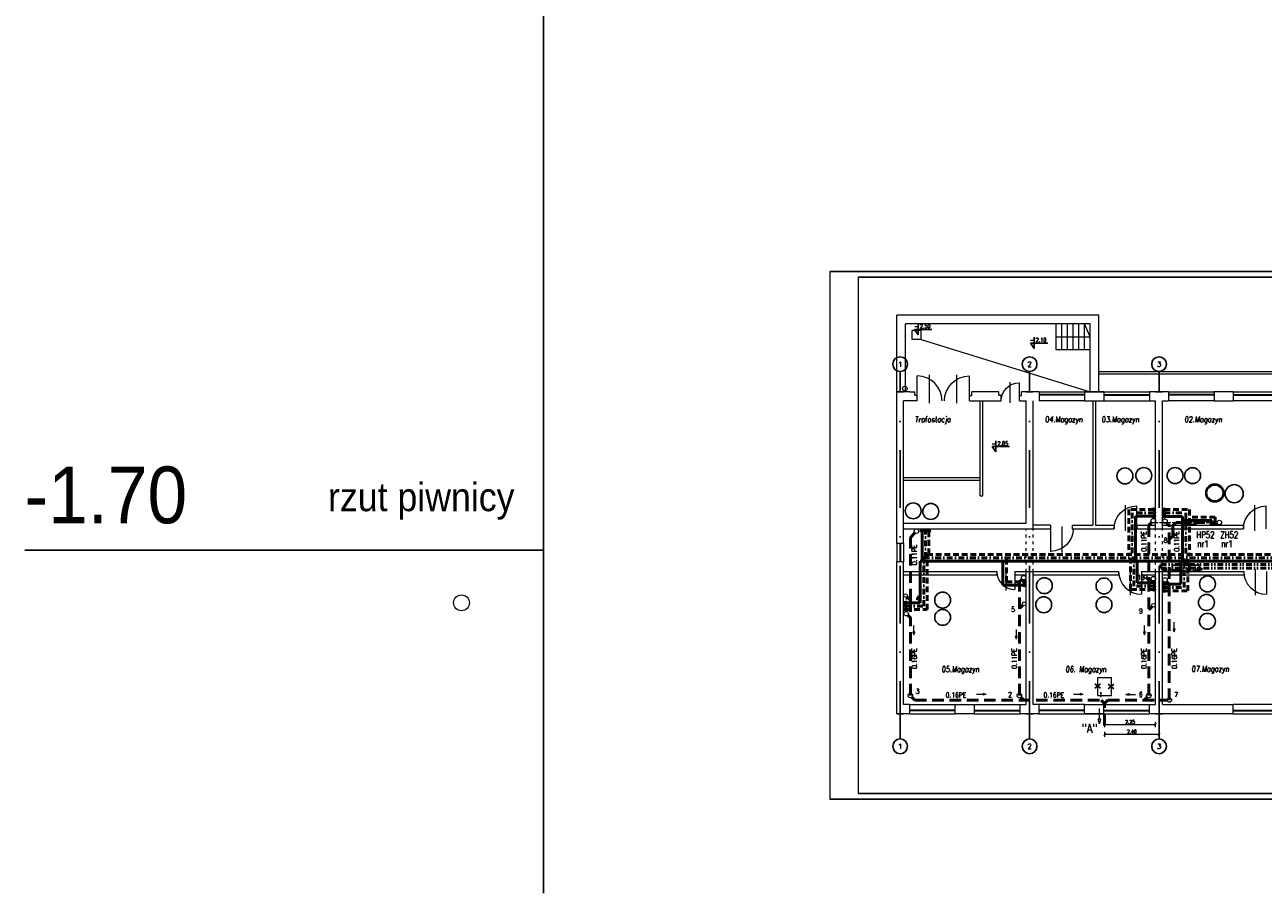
# Model space of a CAD drawing. Header units: millimetres. Extents: x -6513 to 30474, y -6915 to 65597.
# Tile 1 of 256: x -6355 to -902, y -4504 to -683. Entities that reach past the tile are written whole.
import ezdxf
from ezdxf.enums import TextEntityAlignment as Align

# ---------------------------------------------------------------- set-up
doc = ezdxf.new("R2010")
doc.units = ezdxf.units.MM
for name, pattern in [('ACAD_ISO03W100', [30, 12, -18]), ('DASHDOTX2', [50.8, 25.4, -12.7, 0, -12.7]), ('DASHEDX2', [38.1, 25.4, -12.7]), ('DIVIDE2', [0.625, 0.25, -0.125, 0, -0.125, 0, -0.125]), ('HIDDEN', [0.375, 0.25, -0.125])]:
    doc.linetypes.add(name, pattern=pattern)
doc.layers.get('0').update_dxf_attribs({"color": 8})
doc.layers.get('Defpoints').update_dxf_attribs({"color": 8})
for name, color, linetype, lineweight in [('A-opis', 8, 'Continuous', 25), ('A_cienka', 8, 'Continuous', 5), ('A_linia przekroj', 8, 'Continuous', 25), ('A_przerywana', 8, 'ACAD_ISO03W100', 5), ('A_widok', 8, 'Continuous', 13), ('CH-KD-ZEWN-RD', 8, 'Continuous', 20), ('CH-KS-WEWN-ISTN-PION-NR', 8, 'Continuous', 20), ('CH-KS-WEWN-ISTN-PRZEWÓD-EL-POMOCNICZE', 8, 'Continuous', 9), ('CH-KS-WEWN-ISTN-PRZEWÓD-NAD-POSADZKĄ', 8, 'HIDDEN', 13), ('CH-KS-WEWN-ISTN-PRZYBORY-USUŃ-ZNAK', 8, 'Continuous', 25), ('CH-KS-WEWN-OPIS', 8, 'Continuous', 25), ('CH-KS-WEWN-PION', 8, 'Continuous', 20), ('CH-KS-WEWN-PION-NR', 8, 'Continuous', 25), ('CH-KS-WEWN-PODEJŚCIA', 8, 'Continuous', 20), ('CH-KS-WEWN-PRZEWÓD-EL-POMOCNICZE', 8, 'Continuous', 20), ('CH-KS-WEWN-PRZEWÓD-NAD-POSADZKĄ', 8, 'DASHEDX2', 50), ('CH-KS-WEWN-WYMIARY', 8, 'Continuous', 20), ('CH-KS-WEWN-WĘZEŁ-NR', 8, 'Continuous', 25), ('CH-KS-WEWN-WĘZEŁ-ZEWNETRZNY-NR', 8, 'Continuous', 25), ('CH-W-WEWN-INOX-PION', 8, 'Continuous', 20), ('CH-W-WEWN-INOX-PION-NR', 8, 'Continuous', 25), ('CH-W-WEWN-INOX-PRZEWÓD-CIEPŁA', 8, 'DASHEDX2', 50), ('CH-W-WEWN-INOX-PRZEWÓD-CYRKULACJA', 8, 'DASHDOTX2', 50), ('CH-W-WEWN-INOX-PRZEWÓD-ZIMNA', 8, 'Continuous', 50), ('CH-W-WEWN-PPOŻ-PION', 8, 'Continuous', 20), ('CH-W-WEWN-PPOŻ-PION-NR', 8, 'Continuous', 25), ('CH-W-WEWN-PPOŻ-PRZEWÓD', 8, 'DIVIDE2', 50), ('CH-W-WEWN-PPOŻ-WEWN-HP-NR', 8, 'Continuous', 25), ('CH-W-WEWN-PPOŻ-WEWN-HP-SZAFKA', 8, 'Continuous', 25), ('R-TABELKA', 8, 'Continuous', 25), ('RAMA', 8, 'Continuous', 15)]:
    doc.layers.add(name, color=color, linetype=linetype, lineweight=lineweight)
doc.layers.add('A-osie', color=8, linetype='DASHDOTX2')
doc.styles.add('ROMA', font='romans.shx', dxfattribs={"width": 0.75})
doc.styles.add('ROMANSS', font='romans.shx', dxfattribs={"width": 0.8, "oblique": 5})
doc.styles.add('SIMPLEX7', font='SIMPLEX.SHX', dxfattribs={"width": 0.75, "oblique": 10})
doc.styles.add('SIMPLEXD', font='SIMPLEX.SHX', dxfattribs={"width": 0.6})
doc.styles.get("Standard").update_dxf_attribs({"font": 'txt.shx', "width": 0.9})
doc.styles.add('styl Arial', font='ARIAL.TTF', dxfattribs={"width": 0.9})
doc.styles.add('WYM--ROMANSSHX-08', font='ROMANS.SHX', dxfattribs={"width": 0.8})
doc.dimstyles.new('CH-wym-100', dxfattribs={"dimscale": 2, "dimtxt": 8, "dimasz": 0.8, "dimexe": 0, "dimexo": 0, "dimgap": 2, "dimtad": 1, "dimlfac": 0.01, "dimrnd": 0.05, "dimzin": 1, "dimdsep": 46, "dimtxsty": 'WYM--ROMANSSHX-08', "dimblk": '$DIM01-dyby', "dimcen": 2, "dimdle": 2, "dimse1": 1, "dimse2": 1, "dimclrd": 256, "dimclrt": 256, "dimadec": 1, "dimazin": 0, "dimtfac": 0.66665, "dimtix": 1, "dimtmove": 2, "dimatfit": 3, "dimldrblk": '$DIM01-dyby', "dimfxl": 0, "dimtolj": 1, "dimlwd": -1, "dimarcsym": 0})

# ---------------------------------------------------------------- blocks, each defined once
blk = doc.blocks.new('drzwi schem')
at = {"color": 252}
blk.add_line((0, 0), (0, 1), dxfattribs=at)
at = {"color": 252, "ltscale": 10}
blk.add_line((0.5, -0.093), (0.5, 1.04), dxfattribs=at)
at = {"color": 252}
blk.add_arc((0, 0), 1, 0, 90, dxfattribs=at)
blk = doc.blocks.new('$DIM02-dyby')
blk.add_line((0, -7), (0, 7))
at = {"color": 0, "linetype": 'ByBlock', "const_width": 1.12}
blk.add_lwpolyline([(-3.75, -3.75), (3.75, 3.75)], dxfattribs=at)
blk = doc.blocks.new('$DIM01-dyby')
at = {"ltscale": 0.5}
blk.add_blockref('$DIM02-dyby', (0, 0), dxfattribs=at)
blk = doc.blocks.new('*D50')
at = {"layer": 'CH-KS-WEWN-WYMIARY', "ltscale": 10}
blk.add_line((-1362.4, -3804.9), (-1599.2, -3804.9), dxfattribs=at)
at = {"layer": 'Defpoints', "color": 0, "ltscale": 10}
for p in [(-1600.8, -3667.9), (-1360.8, -3667.9), (-1600.8, -3804.9)]:
    blk.add_point(p, dxfattribs=at)
at = {"layer": 'CH-KS-WEWN-WYMIARY', "ltscale": 10, "xscale": 1.6, "yscale": 1.6, "zscale": 1.6, "rotation": 180}
blk.add_blockref('$DIM01-dyby', (-1600.8, -3804.9), dxfattribs=at)
at = {"layer": 'CH-KS-WEWN-WYMIARY', "ltscale": 10, "xscale": 1.6, "yscale": 1.6, "zscale": 1.6}
blk.add_blockref('$DIM01-dyby', (-1360.8, -3804.9), dxfattribs=at)
at = {"layer": 'CH-KS-WEWN-WYMIARY', "ltscale": 10, "insert": (-1480.8, -3792.9), "char_height": 16, "attachment_point": 5, "style": 'WYM--ROMANSSHX-08'}
blk.add_mtext('\\A1;2.40', dxfattribs=at)
blk = doc.blocks.new('*D58')
at = {"layer": 'CH-KS-WEWN-WYMIARY', "ltscale": 10}
blk.add_line((-1599.2, -3762), (-1377.4, -3762), dxfattribs=at)
at = {"layer": 'Defpoints', "color": 0, "ltscale": 10}
for p in [(-1600.8, -3674.1), (-1375.8, -3674.1), (-1375.8, -3762)]:
    blk.add_point(p, dxfattribs=at)
at = {"layer": 'CH-KS-WEWN-WYMIARY', "ltscale": 10, "xscale": 1.6, "yscale": 1.6, "zscale": 1.6, "rotation": 180}
blk.add_blockref('$DIM01-dyby', (-1600.8, -3762), dxfattribs=at)
at = {"layer": 'CH-KS-WEWN-WYMIARY', "ltscale": 10, "xscale": 1.6, "yscale": 1.6, "zscale": 1.6}
blk.add_blockref('$DIM01-dyby', (-1375.8, -3762), dxfattribs=at)
at = {"layer": 'CH-KS-WEWN-WYMIARY', "ltscale": 10, "insert": (-1488.3, -3750), "char_height": 16, "attachment_point": 5, "style": 'WYM--ROMANSSHX-08'}
blk.add_mtext('\\A1;2.25', dxfattribs=at)

msp = doc.modelspace()

# ---------------------------------------------------------------- hatches: boundary and pattern name
at = {"layer": 'CH-W-WEWN-INOX-PION'}
h = msp.add_hatch(color=256, dxfattribs=at)
h.paths.add_polyline_path([(-1390.757, -2815.276, -0.41806339), (-1383.581, -2808.005, -0.41806339), (-1376.405, -2815.276)])
h.paths.add_polyline_path([(-1376.405, -2815.276, -0.41037418), (-1383.581, -2822.358, -0.41037418), (-1390.757, -2815.276)])
h = msp.add_hatch(color=256, dxfattribs=at)
h.paths.add_polyline_path([(-1390.757, -2830.276, -0.41806339), (-1383.581, -2823.005, -0.41806339), (-1376.405, -2830.276)])
h.paths.add_polyline_path([(-1376.405, -2830.276, -0.41037418), (-1383.581, -2837.358, -0.41037418), (-1390.757, -2830.276)])
h = msp.add_hatch(color=256, dxfattribs=at)
h.paths.add_polyline_path([(-1329.7, -2815.782, -0.41806339), (-1336.875, -2823.052, -0.41806339), (-1344.051, -2815.782)])
h.paths.add_polyline_path([(-1344.051, -2815.782, -0.41037418), (-1336.875, -2808.7, -0.41037418), (-1329.7, -2815.782)])
h = msp.add_hatch(color=256, dxfattribs=at)
h.paths.add_polyline_path([(-1329.7, -2830.782, -0.41806339), (-1336.875, -2838.052, -0.41806339), (-1344.051, -2830.782)])
h.paths.add_polyline_path([(-1344.051, -2830.782, -0.41037418), (-1336.875, -2823.7, -0.41037418), (-1329.7, -2830.782)])
h = msp.add_hatch(color=256, dxfattribs=at)
h.paths.add_polyline_path([(-1390.757, -2845.276, -0.41806339), (-1383.581, -2838.005, -0.41806339), (-1376.405, -2845.276)])
h.paths.add_polyline_path([(-1376.405, -2845.276, -0.41037418), (-1383.581, -2852.358, -0.41037418), (-1390.757, -2845.276)])
h = msp.add_hatch(color=256, dxfattribs=at)
h.paths.add_polyline_path([(-1329.7, -2845.782, -0.41806339), (-1336.875, -2853.052, -0.41806339), (-1344.051, -2845.782)])
h.paths.add_polyline_path([(-1344.051, -2845.782, -0.41037418), (-1336.875, -2838.7, -0.41037418), (-1329.7, -2845.782)])
h = msp.add_hatch(color=256, dxfattribs=at)
h.paths.add_polyline_path([(-1128.683, -2869.441, 0.41806339), (-1135.954, -2876.617, 0.41806339), (-1128.683, -2883.792)])
h.paths.add_polyline_path([(-1128.683, -2883.792, 0.41037418), (-1121.601, -2876.617, 0.41037418), (-1128.683, -2869.441)])
h = msp.add_hatch(color=256, dxfattribs=at)
h.paths.add_polyline_path([(-1113.683, -2869.441, 0.41806339), (-1120.954, -2876.617, 0.41806339), (-1113.683, -2883.792)])
h.paths.add_polyline_path([(-1113.683, -2883.792, 0.41037418), (-1106.601, -2876.617, 0.41037418), (-1113.683, -2869.441)])
h = msp.add_hatch(color=256, dxfattribs=at)
h.paths.add_polyline_path([(-2404.563, -2916.315, 0.41806339), (-2397.292, -2909.139, 0.41806339), (-2404.563, -2901.963)])
h.paths.add_polyline_path([(-2404.563, -2901.963, 0.41037418), (-2411.645, -2909.139, 0.41037418), (-2404.563, -2916.315)])
h = msp.add_hatch(color=256, dxfattribs=at)
h.paths.add_polyline_path([(-2389.563, -2916.315, 0.41806339), (-2382.292, -2909.139, 0.41806339), (-2389.563, -2901.963)])
h.paths.add_polyline_path([(-2389.563, -2901.963, 0.41037418), (-2396.645, -2909.139, 0.41037418), (-2389.563, -2916.315)])
h = msp.add_hatch(color=256, dxfattribs=at)
h.paths.add_polyline_path([(-2374.563, -2916.315, 0.41806339), (-2367.292, -2909.139, 0.41806339), (-2374.563, -2901.963)])
h.paths.add_polyline_path([(-2374.563, -2901.963, 0.41037418), (-2381.645, -2909.139, 0.41037418), (-2374.563, -2916.315)])
h = msp.add_hatch(color=256, dxfattribs=at)
h.paths.add_polyline_path([(-1946.545, -3134.065, -0.41806339), (-1953.72, -3141.336, -0.41806339), (-1960.896, -3134.065)])
h.paths.add_polyline_path([(-1960.896, -3134.065, -0.41037418), (-1953.72, -3126.983, -0.41037418), (-1946.545, -3134.065)])
h = msp.add_hatch(color=256, dxfattribs=at)
h.paths.add_polyline_path([(-1946.545, -3149.065, -0.41806339), (-1953.72, -3156.336, -0.41806339), (-1960.896, -3149.065)])
h.paths.add_polyline_path([(-1960.896, -3149.065, -0.41037418), (-1953.72, -3141.983, -0.41037418), (-1946.545, -3149.065)])
h = msp.add_hatch(color=256, dxfattribs=at)
h.paths.add_polyline_path([(-1375.926, -3137.95, 0.41806339), (-1383.102, -3130.68, 0.41806339), (-1390.277, -3137.95)])
h.paths.add_polyline_path([(-1390.277, -3137.95, 0.41037418), (-1383.102, -3145.033, 0.41037418), (-1375.926, -3137.95)])
h = msp.add_hatch(color=256, dxfattribs=at)
h.paths.add_polyline_path([(-1375.926, -3152.95, 0.41806339), (-1383.102, -3145.68, 0.41806339), (-1390.277, -3152.95)])
h.paths.add_polyline_path([(-1390.277, -3152.95, 0.41037418), (-1383.102, -3160.033, 0.41037418), (-1375.926, -3152.95)])
h = msp.add_hatch(color=256, dxfattribs=at)
h.paths.add_polyline_path([(-1375.926, -3167.95, 0.41806339), (-1383.102, -3160.68, 0.41806339), (-1390.277, -3167.95)])
h.paths.add_polyline_path([(-1390.277, -3167.95, 0.41037418), (-1383.102, -3175.033, 0.41037418), (-1375.926, -3167.95)])
h = msp.add_hatch(color=256, dxfattribs=at)
h.paths.add_polyline_path([(-1330.971, -3143.61, 0.41806339), (-1338.147, -3136.34, 0.41806339), (-1345.323, -3143.61)])
h.paths.add_polyline_path([(-1345.323, -3143.61, 0.41037418), (-1338.147, -3150.693, 0.41037418), (-1330.971, -3143.61)])
h = msp.add_hatch(color=256, dxfattribs=at)
h.paths.add_polyline_path([(-1330.971, -3158.61, 0.41806339), (-1338.147, -3151.34, 0.41806339), (-1345.323, -3158.61)])
h.paths.add_polyline_path([(-1345.323, -3158.61, 0.41037418), (-1338.147, -3165.693, 0.41037418), (-1330.971, -3158.61)])
h = msp.add_hatch(color=256, dxfattribs=at)
h.paths.add_polyline_path([(-1330.971, -3173.61, 0.41806339), (-1338.147, -3166.34, 0.41806339), (-1345.323, -3173.61)])
h.paths.add_polyline_path([(-1345.323, -3173.61, 0.41037418), (-1338.147, -3180.693, 0.41037418), (-1330.971, -3173.61)])
h = msp.add_hatch(color=256, dxfattribs=at)
h.paths.add_polyline_path([(-2469.796, -3225.497, -0.41806339), (-2476.971, -3232.767, -0.41806339), (-2484.147, -3225.497)])
h.paths.add_polyline_path([(-2484.147, -3225.497, -0.41037418), (-2476.971, -3218.414, -0.41037418), (-2469.796, -3225.497)])
h = msp.add_hatch(color=256, dxfattribs=at)
h.paths.add_polyline_path([(-2469.796, -3240.497, -0.41806339), (-2476.971, -3247.767, -0.41806339), (-2484.147, -3240.497)])
h.paths.add_polyline_path([(-2484.147, -3240.497, -0.41037418), (-2476.971, -3233.414, -0.41037418), (-2469.796, -3240.497)])
h = msp.add_hatch(color=256, dxfattribs=at)
h.paths.add_polyline_path([(-2469.796, -3255.497, -0.41806339), (-2476.971, -3262.767, -0.41806339), (-2484.147, -3255.497)])
h.paths.add_polyline_path([(-2484.147, -3255.497, -0.41037418), (-2476.971, -3248.414, -0.41037418), (-2469.796, -3255.497)])
at = {"layer": 'CH-W-WEWN-PPOŻ-PION'}
h = msp.add_hatch(color=256, dxfattribs=at)
h.paths.add_polyline_path([(-1341.913, -3080.854, 0.41806339), (-1334.737, -3088.125, 0.41806339), (-1327.561, -3080.854)])
h.paths.add_polyline_path([(-1327.561, -3080.854, 0.41037418), (-1334.737, -3073.772, 0.41037418), (-1341.913, -3080.854)])

# ---------------------------------------------------------------- linework, layer by layer
for p, q in [((-4070.792, -4503.999), (-4070.792, 31581.312)), ((-4070.792, -2994.081), (-6354.994, -2994.081))]:
    msp.add_line(p, q)
at = {"layer": 'A-opis', "color": 9, "ltscale": 0.1}
for p, q in [((-2421.211, -1997.323), (-2421.211, -2046.553)), ((-2421.211, -2046.553), (-2437.044, -2022.972)), ((-2437.044, -2022.972), (-2361.145, -2022.972)), ((-1910.939, -2057.388), (-1910.939, -2106.618)), ((-1910.939, -2106.618), (-1926.772, -2083.037)), ((-1926.772, -2083.037), (-1850.873, -2083.037)), ((-2079.459, -2562.407), (-2095.291, -2538.826)), ((-2095.291, -2538.826), (-2019.392, -2538.826)), ((-2079.459, -2513.177), (-2079.459, -2562.407))]:
    msp.add_line(p, q, dxfattribs=at)
at = {"layer": 'A-osie', "ltscale": 10}
for p, q in [((-2500.792, -3825.041), (-2500.792, -2208.608)), ((-1930.792, -3825.041), (-1930.792, -2208.608)), ((-1360.792, -3825.041), (-1360.792, -2208.608))]:
    msp.add_line(p, q, dxfattribs=at)
at = {"layer": 'A-osie', "linetype": 'Continuous'}
for centre in [(-2500.792, -2176.108), (-1930.792, -2176.108), (-1360.792, -2176.108), (-2500.792, -3857.541), (-1930.792, -3857.541), (-1360.792, -3857.541)]:
    msp.add_circle(centre, 32.5, dxfattribs=at)
at = {"layer": 'A_cienka'}
for p, q in [((-2515.792, -2298.081), (-2515.792, -1960.081)), ((-1625.792, -1960.081), (-2515.792, -1960.081)), ((-1625.792, -2298.081), (-1625.792, -1960.081)), ((-2477.792, -2298.081), (-2477.792, -1998.081)), ((-1663.792, -1998.081), (-2477.792, -1998.081)), ((-1813.792, -2113.081), (-1813.792, -1998.081)), ((-1788.792, -2113.081), (-1788.792, -1998.081)), ((-1763.792, -2113.081), (-1763.792, -1998.081)), ((-1738.792, -2113.081), (-1738.792, -1998.081)), ((-1713.792, -2113.081), (-1713.792, -1998.081)), ((-1688.792, -2113.081), (-1688.792, -1998.081)), ((-1663.792, -2055.581), (-1688.792, -1998.081)), ((-1663.792, -2298.081), (-1663.792, -1998.081)), ((-1663.792, -2113.081), (-1663.792, -1998.081)), ((-2447.792, -2068.081), (-2447.792, -2028.081)), ((-2407.792, -2028.081), (-2447.792, -2028.081)), ((-2407.792, -2068.081), (-2447.792, -2068.081)), ((-2407.792, -2068.081), (-2407.792, -2028.081)), ((-2407.792, -2068.081), (-1663.792, -2298.081)), ((-1813.792, -2055.581), (-1663.792, -2055.581)), ((-1663.792, -2113.081), (-1813.792, -2113.081)), ((-1625.792, -2208.081), (3903.399, -2208.081)), ((-1625.792, -2218.081), (3893.399, -2218.081)), ((-1889.415, -2298.081), (-1888.792, -2298.081)), ((-1888.792, -2298.081), (-1688.415, -2298.081)), ((-1688.415, -2310.081), (-1888.792, -2310.081)), ((-1688.415, -2313.081), (-1888.792, -2313.081)), ((-1688.415, -2338.081), (-1888.792, -2338.081)), ((-1604.415, -2298.081), (-1403.415, -2298.081)), ((-1604.415, -2310.081), (-1403.415, -2310.081)), ((-1604.415, -2313.081), (-1403.415, -2313.081)), ((-1604.415, -2338.081), (-1403.415, -2338.081)), ((-1318.792, -2298.081), (-1117.792, -2298.081)), ((-1117.792, -2310.081), (-1318.792, -2310.081)), ((-1117.792, -2313.081), (-1318.792, -2313.081)), ((-1117.792, -2338.081), (-1318.792, -2338.081)), ((-1033.792, -2298.081), (-832.792, -2298.081)), ((-1033.792, -2310.081), (-832.792, -2310.081)), ((-1033.792, -2313.081), (-832.792, -2313.081)), ((-832.792, -2338.081), (-1033.792, -2338.081)), ((-2515.792, -2965.523), (-2515.792, -3045.523)), ((-2502.787, -2965.523), (-2502.787, -3045.523)), ((-2498.787, -2965.523), (-2498.787, -3045.523)), ((-2485.792, -2965.523), (-2485.792, -3045.523)), ((-2458.792, -3674.081), (-2257.792, -3674.081)), ((-2257.792, -3699.081), (-2458.792, -3699.081)), ((-2257.792, -3702.081), (-2458.792, -3702.081)), ((-2173.792, -3674.081), (-1972.792, -3674.081)), ((-2173.792, -3699.081), (-1972.792, -3699.081)), ((-2173.792, -3702.081), (-1972.792, -3702.081)), ((-1688.415, -3674.081), (-1888.792, -3674.081)), ((-1688.415, -3699.081), (-1888.792, -3699.081)), ((-1688.415, -3702.081), (-1888.792, -3702.081)), ((-1604.415, -3674.081), (-1403.415, -3674.081)), ((-1604.415, -3699.081), (-1403.415, -3699.081)), ((-1604.415, -3702.081), (-1403.415, -3702.081)), ((-832.792, -3674.081), (-1033.792, -3674.081)), ((-1033.792, -3699.081), (-832.792, -3699.081)), ((-1033.792, -3702.081), (-832.792, -3702.081)), ((-2458.792, -3714.081), (-2257.792, -3714.081)), ((-2173.792, -3714.081), (-1972.792, -3714.081)), ((-1889.415, -3714.081), (-1888.792, -3714.081)), ((-1888.792, -3714.081), (-1688.415, -3714.081)), ((-1604.415, -3714.081), (-1403.415, -3714.081)), ((-1033.792, -3714.081), (-832.792, -3714.081))]:
    msp.add_line(p, q, dxfattribs=at)
at = {"layer": 'A_przerywana'}
for p, q in [((-1945.792, -3088.081), (-1945.792, -2900.081)), ((-1915.792, -3088.081), (-1915.792, -2900.081)), ((-1375.792, -3088.081), (-1375.792, -2900.081)), ((-1345.792, -3088.081), (-1345.792, -2900.081))]:
    msp.add_line(p, q, dxfattribs=at)
at = {"layer": 'A_widok', "ltscale": 5}
for p, q in [((-2515.792, -2965.523), (-2515.792, -2298.081)), ((-2515.792, -2298.081), (-2485.792, -2298.081)), ((-2458.792, -2298.081), (-2515.792, -2298.081)), ((-2485.792, -2965.523), (-2485.792, -2338.081)), ((-2425.792, -2338.081), (-2485.792, -2338.081)), ((-2458.792, -2298.081), (-2435.792, -2298.081)), ((-2435.792, -2313.081), (-2435.792, -2298.081)), ((-2435.792, -2313.081), (-2425.792, -2313.081)), ((-2425.792, -2338.081), (-2425.792, -2313.081)), ((-2195.792, -2338.081), (-2195.792, -2313.285)), ((-2195.792, -2313.285), (-2185.792, -2313.285)), ((-2195.792, -2338.081), (-2055.792, -2338.081)), ((-2185.792, -2313.285), (-2185.792, -2298.081)), ((-2065.792, -2298.081), (-2185.792, -2298.081)), ((-2148.792, -2755.081), (-2148.792, -2338.081)), ((-2136.792, -2755.081), (-2136.792, -2338.081)), ((-2065.792, -2313.081), (-2065.792, -2298.081)), ((-2065.792, -2313.081), (-2055.792, -2313.081)), ((-2055.792, -2338.081), (-2055.792, -2313.081)), ((-1975.792, -2338.081), (-1975.792, -2313.285)), ((-1975.792, -2313.285), (-1965.792, -2313.285)), ((-1975.792, -2338.081), (-1945.792, -2338.081)), ((-1965.792, -2313.285), (-1965.792, -2298.081)), ((-1889.415, -2298.081), (-1965.792, -2298.081)), ((-1946.415, -2298.081), (-1916.415, -2298.081)), ((-1945.792, -2875.081), (-1945.792, -2338.081)), ((-1915.792, -2900.081), (-1915.792, -2338.081)), ((-1889.415, -2298.081), (-1888.792, -2298.081)), ((-1888.792, -2298.081), (-1888.792, -2338.081)), ((-1688.415, -2298.081), (-1604.415, -2298.081)), ((-1688.415, -2298.081), (-1688.415, -2338.081)), ((-1688.415, -2298.081), (-1688.415, -2338.081)), ((-1604.415, -2298.081), (-1688.415, -2298.081)), ((-1688.415, -2338.081), (-1604.415, -2338.081)), ((-1652.415, -2338.081), (-1652.415, -2885.081)), ((-1640.415, -2338.081), (-1640.415, -2885.081)), ((-1604.415, -2298.081), (-1604.415, -2338.081)), ((-1604.415, -2298.081), (-1604.415, -2338.081)), ((-1403.415, -2298.081), (-1403.415, -2338.081)), ((-1319.415, -2298.081), (-1403.415, -2298.081)), ((-1403.415, -2338.081), (-1375.792, -2338.081)), ((-1403.415, -2338.081), (-1376.415, -2338.081)), ((-1375.792, -2298.081), (-1345.792, -2298.081)), ((-1318.792, -2298.081), (-1375.792, -2298.081)), ((-1375.792, -2900.081), (-1375.792, -2338.081)), ((-1345.792, -2900.081), (-1345.792, -2338.081)), ((-1345.792, -2338.081), (-1318.792, -2338.081)), ((-1318.792, -2298.081), (-1318.792, -2338.081)), ((-1117.792, -2298.081), (-1117.792, -2338.081)), ((-1033.792, -2298.081), (-1117.792, -2298.081)), ((-1117.792, -2338.081), (-1033.792, -2338.081)), ((-1033.792, -2298.081), (-1033.792, -2338.081)), ((-2485.792, -2674.081), (-2148.792, -2674.081)), ((-2485.792, -2686.081), (-2148.792, -2686.081)), ((-2148.792, -2755.081), (-2136.792, -2755.081)), ((-2485.792, -2875.081), (-1945.792, -2875.081)), ((-1838.877, -2885.081), (-1915.792, -2885.081)), ((-1838.877, -2885.081), (-1838.877, -2900.081)), ((-1742.888, -2885.081), (-1652.415, -2885.081)), ((-1742.888, -2885.081), (-1742.888, -2900.081)), ((-1640.415, -2885.081), (-1558.856, -2885.081)), ((-1558.856, -2885.081), (-1558.856, -2900.081)), ((-1458.856, -2885.081), (-1375.792, -2885.081)), ((-1458.856, -2885.081), (-1458.856, -2900.081)), ((-1345.792, -2885.081), (-988.856, -2885.081)), ((-988.856, -2885.081), (-988.856, -2900.081)), ((-2485.792, -2900.081), (-2138.78, -2900.081)), ((-2485.792, -2900.081), (-2138.78, -2900.081)), ((-2138.78, -2900.081), (-1842.888, -2900.081)), ((-2138.78, -2900.081), (-1838.877, -2900.081)), ((-1742.888, -2900.081), (-1558.856, -2900.081)), ((-1738.877, -2900.081), (-1558.856, -2900.081)), ((-1458.856, -2900.081), (-1272.888, -2900.081)), ((-1458.856, -2900.081), (-988.856, -2900.081)), ((-1172.888, -2900.081), (-988.856, -2900.081)), ((-2485.792, -2965.523), (-2515.792, -2965.523)), ((-2515.792, -3714.081), (-2515.792, -3045.523)), ((-2485.792, -3045.523), (-2515.792, -3045.523)), ((-2485.792, -3674.081), (-2485.792, -3045.523)), ((-2485.792, -3088.081), (-2075.651, -3088.081)), ((-2485.792, -3103.081), (-2075.651, -3103.081)), ((-2075.651, -3088.081), (-2075.651, -3103.081)), ((-1995.651, -3088.081), (-1538.625, -3088.081)), ((-1995.651, -3088.081), (-1995.651, -3103.081)), ((-1995.651, -3103.081), (-1945.792, -3103.081)), ((-1945.792, -3674.081), (-1945.792, -3088.081)), ((-1915.792, -3674.081), (-1915.792, -3088.081)), ((-1915.792, -3103.081), (-1538.625, -3103.081)), ((-1538.625, -3088.081), (-1538.625, -3103.081)), ((-1438.625, -3088.081), (-987.962, -3088.081)), ((-1438.625, -3088.081), (-1438.625, -3103.081)), ((-1438.625, -3103.081), (-1375.792, -3103.081)), ((-1375.792, -3674.081), (-1375.792, -3088.081)), ((-1345.792, -3674.081), (-1345.792, -3088.081)), ((-1345.792, -3103.081), (-987.962, -3103.081)), ((-987.962, -3088.081), (-987.962, -3103.081)), ((-2458.792, -3674.081), (-2485.792, -3674.081)), ((-2458.792, -3714.081), (-2458.792, -3674.081)), ((-2257.792, -3714.081), (-2257.792, -3674.081)), ((-2257.792, -3674.081), (-2173.792, -3674.081)), ((-2173.792, -3714.081), (-2173.792, -3674.081)), ((-1972.792, -3714.081), (-1972.792, -3674.081)), ((-1972.792, -3674.081), (-1945.792, -3674.081)), ((-1888.792, -3674.081), (-1915.792, -3674.081)), ((-1888.792, -3714.081), (-1888.792, -3674.081)), ((-1688.415, -3674.081), (-1604.415, -3674.081)), ((-1688.415, -3714.081), (-1688.415, -3674.081)), ((-1688.415, -3714.081), (-1688.415, -3674.081)), ((-1604.415, -3714.081), (-1604.415, -3674.081)), ((-1604.415, -3714.081), (-1604.415, -3674.081)), ((-1403.415, -3674.081), (-1375.792, -3674.081)), ((-1403.415, -3714.081), (-1403.415, -3674.081)), ((-1403.415, -3674.081), (-1376.415, -3674.081)), ((-1345.792, -3674.081), (-1033.792, -3674.081)), ((-1033.792, -3714.081), (-1033.792, -3674.081)), ((-2515.792, -3714.081), (-2485.792, -3714.081)), ((-2515.792, -3714.081), (-2485.792, -3714.081)), ((-2458.792, -3714.081), (-2515.792, -3714.081)), ((-2458.792, -3714.081), (-2257.792, -3714.081)), ((-2173.792, -3714.081), (-2257.792, -3714.081)), ((-2173.792, -3714.081), (-1972.792, -3714.081)), ((-1888.792, -3714.081), (-1972.792, -3714.081)), ((-1946.415, -3714.081), (-1916.415, -3714.081)), ((-1889.415, -3714.081), (-1946.415, -3714.081)), ((-1945.792, -3714.081), (-1915.792, -3714.081)), ((-1889.415, -3714.081), (-1888.792, -3714.081)), ((-1688.415, -3714.081), (-1604.415, -3714.081)), ((-1604.415, -3714.081), (-1688.415, -3714.081)), ((-1319.415, -3714.081), (-1403.415, -3714.081)), ((-1375.792, -3714.081), (-1345.792, -3714.081)), ((-1318.792, -3714.081), (-1375.792, -3714.081)), ((-1033.792, -3714.081), (-1318.792, -3714.081))]:
    msp.add_line(p, q, dxfattribs=at)
at = {"layer": 'CH-KD-ZEWN-RD', "ltscale": 10}
msp.add_circle((-2480.099, -2283.045), 10, dxfattribs=at)
at = {"layer": 'CH-KS-WEWN-ISTN-PION-NR', "extrusion": (-1.29885e-05, -7.54363e-06, 1)}
for centre in [(-1428.007, -2666.177, 0.039), (-1115.362, -2742.766, 0.035), (-2443.414, -2821.383, 0.053), (-1865.69, -3150.801, 0.048), (-1603.306, -3152.14, 0.045), (-4432.03, -3226.067, 0.082), (-2313.604, -3290.136, 0.055)]:
    msp.add_circle(centre, 35, dxfattribs=at)
at = {"layer": 'CH-KS-WEWN-ISTN-PRZEWÓD-EL-POMOCNICZE', "linetype": 'Continuous', "ltscale": 10}
for p, q in [((-1261.005, -2879.604), (-1247.569, -2876.003)), ((-1261.005, -2879.604), (-1247.569, -2883.203)), ((-1247.569, -2876.003), (-1247.569, -2883.203)), ((-1247.569, -2879.603), (-1218.815, -2879.603))]:
    msp.add_line(p, q, dxfattribs=at)
at = {"layer": 'CH-KS-WEWN-ISTN-PRZEWÓD-EL-POMOCNICZE', "ltscale": 5}
for p, q in [((-1630.792, -3634.081), (-1630.792, -3554.081)), ((-1630.792, -3554.081), (-1570.792, -3554.081)), ((-1570.792, -3634.081), (-1570.792, -3554.081)), ((-1630.792, -3634.081), (-1570.792, -3634.081))]:
    msp.add_line(p, q, dxfattribs=at)
at = {"layer": 'CH-KS-WEWN-ISTN-PRZEWÓD-NAD-POSADZKĄ', "ltscale": 50}
for p, q in [((-1377.633, -2872.323), (-1125.759, -2872.323)), ((-2473.621, -3199.077), (-2473.621, -3263.772))]:
    msp.add_line(p, q, dxfattribs=at)
at = {"layer": 'CH-KS-WEWN-ISTN-PRZYBORY-USUŃ-ZNAK'}
for p, q in [((-1644.244, -3582.327), (-1619.244, -3602.327)), ((-1644.244, -3602.327), (-1619.244, -3582.327)), ((-1584.541, -3584.032), (-1559.541, -3604.032)), ((-1584.541, -3604.032), (-1559.541, -3584.032))]:
    msp.add_line(p, q, dxfattribs=at)
at = {"layer": 'CH-KS-WEWN-PION', "extrusion": (-1.29885e-05, 7.54363e-06, 1)}
for centre in [(-1385.862, -2864.825, -0.004), (-1334.407, -2866.616, -0.004)]:
    msp.add_circle(centre, 9.967, dxfattribs=at)
at = {"layer": 'CH-KS-WEWN-PION', "extrusion": (-7.54363e-06, -1.29885e-05, 1)}
msp.add_circle((-1095.545, -2872.503, 0.046), 9.967, dxfattribs=at)
at = {"layer": 'CH-KS-WEWN-PION', "extrusion": (7.54363e-06, -1.29885e-05, 1)}
msp.add_circle((-2428.658, -2911.082, 0.019), 9.967, dxfattribs=at)
at = {"layer": 'CH-KS-WEWN-PION', "extrusion": (-1.29885e-05, -7.54363e-06, 1)}
for centre in [(-1957.053, -3115.352, 0.049), (-1385.862, -3119.713, 0.042), (-1334.407, -3124.893, 0.041), (-2455.792, -3634.081, 0.059), (-1975.792, -3634.081, 0.053), (-1405.792, -3634.081, 0.046), (-1315.792, -3654.081, 0.045)]:
    msp.add_circle(centre, 9.967, dxfattribs=at)
at = {"layer": 'CH-KS-WEWN-PION', "extrusion": (7.54363e-06, 1.29885e-05, 1)}
msp.add_circle((-2473.933, -3273.734, -0.061), 9.967, dxfattribs=at)
at = {"layer": 'CH-KS-WEWN-PION-NR', "extrusion": (-1.29885e-05, -7.54363e-06, 1)}
for centre, radius in [((-1428.007, -2666.177, 0.039), 35), ((-1290.347, -2666.127, 0.037), 35), ((-1115.362, -2742.766, 0.035), 40), ((-2443.414, -2821.383, 0.053), 35), ((-1865.69, -3150.801, 0.048), 35), ((-1603.306, -3152.14, 0.045), 35), ((-1152.153, -3224.552, 0.039), 35), ((-2313.604, -3290.136, 0.055), 35)]:
    msp.add_circle(centre, radius, dxfattribs=at)
at = {"layer": 'CH-KS-WEWN-PODEJŚCIA', "ltscale": 10, "extrusion": (-1.29885e-05, -7.54363e-06, 1)}
for centre in [(-1421.104, -3111.163, 0.042), (-2476.936, -3193.94, 0.056), (-1954.404, -3230.371, 0.05), (-1385.012, -3236.616, 0.042)]:
    msp.add_circle(centre, 8, dxfattribs=at)
at = {"layer": 'CH-KS-WEWN-PRZEWÓD-EL-POMOCNICZE', "ltscale": 10}
for p, q in [((-1238.03, -2879.831), (-1224.594, -2876.231)), ((-1238.03, -2879.831), (-1224.594, -2883.431)), ((-1224.594, -2883.431), (-1224.594, -2876.231)), ((-1224.594, -2879.831), (-1195.841, -2879.832)), ((-2440.004, -3354.127), (-2440.004, -3325.373)), ((-1424.493, -3354.127), (-1424.493, -3325.373)), ((-1293.603, -3340.018), (-1293.603, -3311.264)), ((-2436.404, -3354.127), (-2443.604, -3354.127)), ((-2440.004, -3367.562), (-2443.604, -3354.127)), ((-2440.004, -3367.562), (-2436.404, -3354.127)), ((-1985.435, -3372.478), (-1992.635, -3372.478)), ((-1989.035, -3385.914), (-1992.635, -3372.478)), ((-1989.035, -3372.478), (-1989.034, -3343.724)), ((-1989.035, -3385.914), (-1985.435, -3372.478)), ((-1420.893, -3354.127), (-1428.093, -3354.127)), ((-1424.493, -3367.562), (-1428.093, -3354.127)), ((-1424.493, -3367.562), (-1420.893, -3354.127)), ((-1290.003, -3340.018), (-1297.203, -3340.018)), ((-1293.603, -3353.453), (-1297.203, -3340.018)), ((-1293.603, -3353.453), (-1290.003, -3340.018)), ((-2135.522, -3629.322), (-2164.276, -3629.322)), ((-2135.522, -3625.722), (-2135.522, -3632.922)), ((-2122.086, -3629.322), (-2135.522, -3625.722)), ((-2122.086, -3629.322), (-2135.522, -3632.922)), ((-1708.575, -3629.322), (-1737.329, -3629.322)), ((-1708.575, -3625.722), (-1708.575, -3632.922)), ((-1695.139, -3629.322), (-1708.575, -3625.722)), ((-1695.139, -3629.322), (-1708.575, -3632.922)), ((-1506.444, -3629.322), (-1493.009, -3625.722)), ((-1506.444, -3629.322), (-1493.009, -3632.922)), ((-1493.009, -3625.722), (-1493.009, -3632.922)), ((-1493.009, -3629.322), (-1464.255, -3629.322)), ((-1622.693, -3737.898), (-1623.335, -3691.897)), ((-1616.934, -3737.818), (-1628.453, -3737.979)), ((-1622.393, -3759.393), (-1628.453, -3737.979)), ((-1622.393, -3759.393), (-1616.934, -3737.818))]:
    msp.add_line(p, q, dxfattribs=at)
at = {"layer": 'CH-KS-WEWN-PRZEWÓD-NAD-POSADZKĄ', "ltscale": 2}
for p, q in [((-1405.792, -2884.755), (-1392.91, -2871.873)), ((-1405.792, -2884.755), (-1405.792, -3139.642)), ((-1327.359, -2873.664), (-1315.792, -2885.232)), ((-1315.792, -3654.081), (-1315.792, -2885.232)), ((-1285.792, -2872.323), (-1300.792, -2887.323)), ((-1300.792, -2932.184), (-1300.792, -2887.323)), ((-1285.792, -2872.323), (-1105.511, -2872.323)), ((-2455.792, -2938.216), (-2435.705, -2918.13)), ((-2455.792, -3215.084), (-2455.792, -2938.216)), ((-1300.792, -2932.184), (-1315.792, -2947.184)), ((-1964.101, -3122.4), (-1975.792, -3134.091)), ((-1975.792, -3634.081), (-1975.792, -3134.091)), ((-1415.447, -3116.82), (-1405.792, -3126.476)), ((-1405.792, -3139.642), (-1392.91, -3126.761)), ((-1405.792, -3634.081), (-1405.792, -3139.642)), ((-1327.359, -3131.941), (-1315.792, -3143.509)), ((-2455.792, -3215.084), (-2471.279, -3199.597)), ((-2455.792, -3215.084), (-2455.792, -3291.876)), ((-1960.061, -3236.028), (-1975.792, -3251.76)), ((-1390.669, -3242.273), (-1405.792, -3257.396)), ((-2455.792, -3291.876), (-2466.885, -3280.782)), ((-2455.792, -3634.081), (-2455.792, -3291.876)), ((-2448.744, -3641.129), (-2435.792, -3654.081)), ((-1968.744, -3641.129), (-1955.792, -3654.081)), ((-1425.792, -3654.081), (-1412.84, -3641.129)), ((-2435.792, -3654.081), (-1615.792, -3654.081)), ((-1600.792, -3669.081), (-1615.792, -3654.081)), ((-1585.792, -3654.081), (-1600.792, -3669.081)), ((-1600.792, -3764.081), (-1600.792, -3669.081)), ((-1585.792, -3654.081), (-1325.759, -3654.081))]:
    msp.add_line(p, q, dxfattribs=at)
at = {"layer": 'CH-W-WEWN-INOX-PION'}
for centre in [(-1383.581, -2815.182), (-1383.581, -2830.182), (-1336.875, -2815.876), (-1336.875, -2830.876), (-1383.581, -2845.182), (-1336.875, -2845.876), (-1128.777, -2876.617), (-1113.777, -2876.617), (-2404.468, -2909.139), (-2389.468, -2909.139), (-2374.468, -2909.139), (-1953.72, -3134.159), (-1953.72, -3149.159), (-1383.102, -3137.856), (-1383.102, -3152.856), (-1383.102, -3167.856), (-1338.147, -3143.516), (-1338.147, -3158.516), (-1338.147, -3173.516), (-2476.971, -3225.591), (-2476.971, -3240.591), (-2476.971, -3255.591)]:
    msp.add_circle(centre, 7.176, dxfattribs=at)
at = {"layer": 'CH-W-WEWN-INOX-PION-NR', "ltscale": 10, "extrusion": (-1.29885e-05, -7.54363e-06, 1)}
for centre, radius in [((-1511.055, -2667.849, 0.04), 35), ((-1213.271, -2666.558, 0.036), 35), ((-1029.788, -2746.257, 0.034), 40), ((-2365.939, -2824.166, 0.052), 35), ((-2313.743, -3214.129, 0.054), 35), ((-1868.629, -3234.651, 0.049), 35), ((-1603.043, -3234.296, 0.045), 35), ((-1147.922, -3307.461, 0.04), 35)]:
    msp.add_circle(centre, radius, dxfattribs=at)
at = {"layer": 'CH-W-WEWN-INOX-PRZEWÓD-CIEPŁA'}
for p, q in [((-1383.328, -2815.182), (-1494.26, -2815.182)), ((-1494.26, -2815.182), (-1494.26, -3013.081)), ((-1337.128, -2815.876), (-1227.183, -2815.876)), ((-1227.183, -2815.876), (-1227.183, -3013.081)), ((-1113.777, -2849.471), (-1227.183, -2849.471)), ((-1113.777, -2849.471), (-1113.777, -2876.617)), ((-2374.468, -3013.081), (-2374.468, -2909.139)), ((-2381.968, -3255.591), (-2381.968, -3013.081)), ((-2381.968, -3013.081), (3020.742, -3013.081)), ((-2033.097, -3134.159), (-2033.097, -3013.081)), ((-1486.76, -3167.856), (-1486.76, -3013.081)), ((-1234.683, -3173.516), (-1234.683, -3013.067)), ((-2033.097, -3134.159), (-1953.72, -3134.159)), ((-1383.102, -3167.856), (-1486.76, -3167.856)), ((-1338.147, -3173.516), (-1234.683, -3173.516)), ((-2477.224, -3255.591), (-2381.968, -3255.591))]:
    msp.add_line(p, q, dxfattribs=at)
at = {"layer": 'CH-W-WEWN-INOX-PRZEWÓD-CYRKULACJA'}
for p, q in [((-1383.328, -2830.182), (-1479.26, -2830.182)), ((-1479.26, -2830.182), (-1479.26, -3028.081)), ((-1337.128, -2830.876), (-1242.183, -2830.876)), ((-1242.183, -2830.876), (-1242.183, -3028.081)), ((-2389.468, -3028.081), (-2389.468, -2909.139)), ((-2396.968, -3240.591), (-2396.968, -3028.081)), ((-2396.968, -3028.081), (3005.742, -3028.081)), ((-1471.76, -3152.856), (-1471.76, -3028.081)), ((-1249.683, -3158.516), (-1249.683, -3028.067)), ((-1383.102, -3152.856), (-1471.76, -3152.856)), ((-1338.147, -3158.516), (-1249.683, -3158.516)), ((-2477.224, -3240.591), (-2396.968, -3240.591))]:
    msp.add_line(p, q, dxfattribs=at)
at = {"layer": 'CH-W-WEWN-INOX-PRZEWÓD-ZIMNA'}
for p, q in [((-1383.328, -2845.182), (-1464.26, -2845.182)), ((-1464.26, -2845.182), (-1464.26, -3043.081)), ((-1337.128, -2845.876), (-1257.183, -2845.876)), ((-1257.183, -2845.834), (-1257.183, -3043.081)), ((-1128.777, -2864.471), (-1257.183, -2864.471)), ((-1128.777, -2864.471), (-1128.777, -2876.617)), ((-2404.468, -3043.081), (-2404.468, -2909.139)), ((-2411.968, -3225.591), (-2411.968, -3043.081)), ((-2411.968, -3043.081), (3048.997, -3043.081)), ((-2048.097, -3149.159), (-2048.097, -3043.081)), ((-1456.76, -3137.856), (-1456.76, -3043.081)), ((-1264.683, -3143.516), (-1264.683, -3043.067)), ((-2048.097, -3149.159), (-1953.72, -3149.159)), ((-1383.102, -3137.856), (-1456.76, -3137.856)), ((-1338.147, -3143.516), (-1264.683, -3143.516)), ((-2477.224, -3225.591), (-2411.968, -3225.591))]:
    msp.add_line(p, q, dxfattribs=at)
at = {"layer": 'CH-W-WEWN-PPOŻ-PION'}
msp.add_circle((-1334.737, -3080.948), 7.176, dxfattribs=at)
at = {"layer": 'CH-W-WEWN-PPOŻ-PION-NR', "ltscale": 10, "extrusion": (-1.29885e-05, -7.54363e-06, 1)}
msp.add_circle((-1147.407, -3143.091, 0.039), 35, dxfattribs=at)
at = {"layer": 'CH-W-WEWN-PPOŻ-PRZEWÓD', "ltscale": 100}
for p, q in [((-1353.661, -3058.081), (2726.208, -3058.081)), ((-1353.661, -3073.081), (-1353.661, -3058.081)), ((-1353.661, -3073.081), (3048.997, -3073.081)), ((-1334.737, -3081.017), (-1334.737, -3073.081))]:
    msp.add_line(p, q, dxfattribs=at)
at = {"layer": 'CH-W-WEWN-PPOŻ-WEWN-HP-SZAFKA', "ltscale": 10}
for p, q in [((-1311.859, -3081.017, 0), (-1311.859, -3073.081)), ((-1272.782, -3081.017, 0), (-1311.859, -3081.017, 0)), ((-1301.859, -3088.081), (-1301.859, -3061.081)), ((-1301.859, -3061.081), (-1231.859, -3061.081)), ((-1301.859, -3088.081), (-1231.859, -3088.081)), ((-1270.8, -3069.729), (-1262.561, -3069.729)), ((-1266.859, -3075.094), (-1266.859, -3069.729)), ((-1231.859, -3088.081), (-1231.859, -3061.081)), ((-1223.127, -3088.081), (-1223.127, -3061.081)), ((-1223.127, -3061.081), (-1183.127, -3061.081)), ((-1223.127, -3088.081), (-1183.127, -3088.081)), ((-1199.186, -3069.661), (-1207.425, -3069.661)), ((-1203.127, -3075.026), (-1203.127, -3069.661)), ((-1197.204, -3080.948), (-1172.897, -3080.948)), ((-1183.127, -3088.081), (-1183.127, -3061.081)), ((-1172.897, -3080.948), (-1172.897, -3073.081))]:
    msp.add_line(p, q, dxfattribs=at)
for centre in [(-1266.859, -3081.017), (-1203.127, -3080.948)]:
    msp.add_circle(centre, 5.923, dxfattribs=at)
at = {"layer": 'R-TABELKA'}
for p, q in [((-2810.965, -1767.777), (8381.396, -1767.777)), ((-2685.965, -1792.777), (8356.396, -1792.777)), ((-2685.965, -4064.895), (8356.396, -4064.895)), ((-2810.965, -4089.895), (8381.396, -4089.895))]:
    msp.add_line(p, q, dxfattribs=at)
at = {"layer": 'RAMA'}
for p, q in [((-2810.965, -1767.777), (-2810.965, -4089.895)), ((-2685.965, -1792.777), (-2685.965, -4064.895))]:
    msp.add_line(p, q, dxfattribs=at)

# ---------------------------------------------------------------- block references
at = {"layer": 'A_cienka'}
for p, xscale, yscale, zscale in [((-2425.792, -2338.081), 110, 110, 110), ((-888.856, -2900.081), -100, 100, 100)]:
    msp.add_blockref('drzwi schem', p, dxfattribs=dict(at, xscale=xscale, yscale=yscale, zscale=zscale))
for p, xscale, yscale, zscale, rotation in [((-2195.792, -2338.081), -110, 110, 110, 359.9999999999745), ((-1975.792, -2338.081), -80, 80, 80, 359.999999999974), ((-1458.856, -2900.081), -100, 100, 100, 359.999999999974), ((-1838.877, -2900.081), -100, 100, 100, 180), ((-1995.651, -3088.081), 80, 80, 80, 180), ((-1438.625, -3088.081), 100, 100, 100, 180), ((-887.962, -3088.081), 100, 100, 100, 180)]:
    msp.add_blockref('drzwi schem', p, dxfattribs=dict(at, xscale=xscale, yscale=yscale, zscale=zscale, rotation=rotation))

# ---------------------------------------------------------------- texts
at = {"layer": 'A-opis', "ltscale": 0.1, "char_height": 18, "width": 174.55464, "attachment_point": 1, "style": 'ROMA'}
for s, insert in [('-', (-2439.346, -2000.041)), ('2.50', (-2414.137, -2000.041)), ('-', (-1929.075, -2060.106)), ('2.10', (-1903.865, -2060.106)), ('-', (-2097.594, -2515.895)), ('2.05', (-2072.384, -2515.895))]:
    msp.add_mtext(s, dxfattribs=dict(at, insert=insert))
at = {"layer": 'A-osie', "linetype": 'Continuous'}
for s, p in [('1', (-2500.792, -2176.108)), ('2', (-1930.792, -2176.108)), ('3', (-1360.792, -2176.108)), ('1', (-2500.792, -3857.541)), ('2', (-1930.792, -3857.541)), ('3', (-1360.792, -3857.541))]:
    msp.add_text(s, height=22, dxfattribs=at).set_placement(p, align=Align.MIDDLE)
at = {"layer": 'A_cienka', "char_height": 25, "width": 294.40196, "attachment_point": 1, "style": 'ROMANSS'}
for s, insert in [('Trafostacja', (-2435.36, -2406.478)), ('04.Magazyn', (-1862.713, -2406.478)), ('03.Magazyn', (-1613.757, -2406.478)), ('02.Magazyn', (-1248.756, -2406.478)), ('05.Magazyn', (-2318.27, -3505.631)), ('06. Magazyn', (-1772.875, -3505.631)), ('07.Magazyn', (-1217.954, -3504.183))]:
    msp.add_mtext(s, dxfattribs=dict(at, insert=insert))
at = {"layer": 'A_linia przekroj', "width": 15819.53733, "attachment_point": 1, "style": 'styl Arial'}
for s, insert, char_height in [('-1.70', (-6356.206, -2626.43), 250), ('rzut piwnicy', (-5019.67, -2697.912), 125)]:
    msp.add_mtext(s, dxfattribs=dict(at, insert=insert, char_height=char_height))
at = {"layer": 'CH-KS-WEWN-OPIS', "ltscale": 10, "style": 'SIMPLEXD', "width": 0.75}
for s, p in [('0.11PE', (-1416.725, -3000.853, 0)), ('0.11PE', (-1271.554, -3000.853, 0)), ('0.11PE', (-2426.656, -3060.523, 0)), ('0.16PE', (-2426.656, -3516.847, 0)), ('0.11PE', (-1986.725, -3516.847, 0)), ('0.16PE', (-1416.725, -3516.847, 0)), ('0.16PE', (-1281.86, -3516.847, 0))]:
    msp.add_text(s, height=22, rotation=90, dxfattribs=at).set_placement(p)
for p in [(-2299.953, -3642.96, 0), (-1869.437, -3642.96, 0)]:
    msp.add_text('0.16PE', height=22, dxfattribs=at).set_placement(p)
at = {"layer": 'CH-KS-WEWN-WĘZEŁ-NR', "style": 'SIMPLEXD', "width": 0.75}
for s, p in [('8', (-1340.259, -2961.961, 0)), ('10', (-1455.709, -3125.288, 0)), ('4', (-2432.011, -3217.139, 0)), ('5', (-2011.739, -3265.536, 0)), ('9', (-1449.096, -3272.884, 0)), ('3', (-2432.011, -3626.642, 0)), ('2', (-2025.086, -3640.758, 0)), ('1', (-1625.626, -3640.758, 0)), ('6', (-1449.096, -3640.758, 0)), ('7', (-1293.578, -3640.758, 0))]:
    msp.add_text(s, height=22, dxfattribs=at).set_placement(p)
at = {"layer": 'CH-KS-WEWN-WĘZEŁ-ZEWNETRZNY-NR', "ltscale": 10, "style": 'SIMPLEXD', "width": 0.8}
msp.add_text('"A"', height=40, dxfattribs=at).set_placement((-1701.246, -3798.341, 0))
at = {"layer": 'CH-W-WEWN-PPOŻ-WEWN-HP-NR', "ltscale": 10, "style": 'SIMPLEX7', "width": 0.75}
for s, p in [('HP52', (-1196.598, -2941.985)), ('ZH52', (-1091.036, -2941.985)), ('nr1', (-1192.352, -2981.441)), ('nr1', (-1086.79, -2981.441))]:
    msp.add_text(s, height=30, dxfattribs=at).set_placement(p)

# ---------------------------------------------------------------- dimensions: what is measured, and where the dimension line sits
at = {"layer": 'CH-KS-WEWN-WYMIARY', "ltscale": 10}
for base, p1, p2, picture, middle in [((-1600.792, -3804.908), (-1360.792, -3667.873), (-1600.792, -3667.873), '*D50', (-1480.792, -3792.908)), ((-1375.792, -3762.023), (-1600.792, -3674.081), (-1375.792, -3674.081), '*D58', (-1488.292, -3750.023))]:
    dim = msp.add_linear_dim(base=base, p1=p1, p2=p2, dimstyle='CH-wym-100', dxfattribs=at)
    dim.commit()
    dim.dimension.update_dxf_attribs({"geometry": picture, "text_midpoint": middle})

doc.saveas('drawing.dxf')
